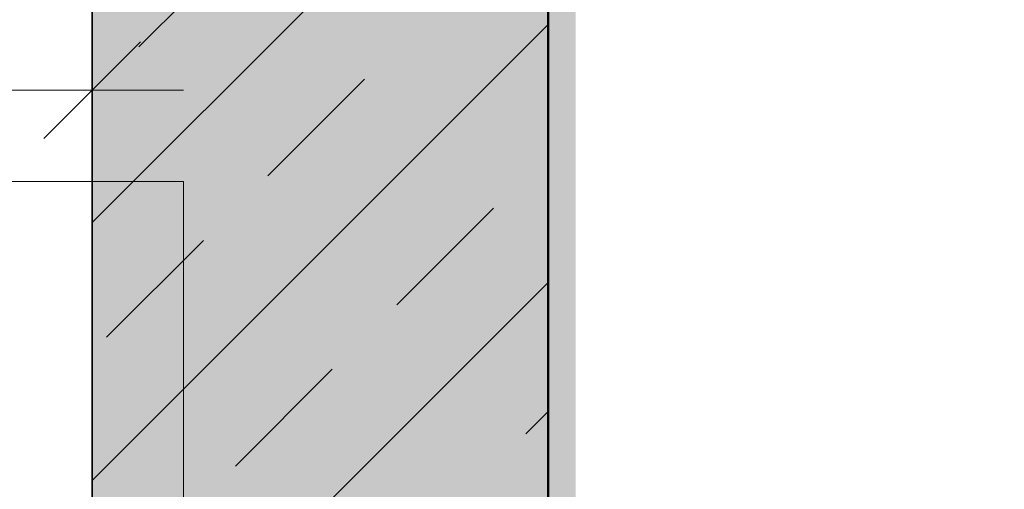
# Model space of a CAD drawing. Extents: x -620 to 300, y 62 to 1107.
# Tile 101 of 256: x -46.37 to -35.57, y 845.17 to 850.33. Entities that reach past the tile are written whole.
import ezdxf
from ezdxf.lldxf.tags import DXFTag

# ---------------------------------------------------------------- set-up
doc = ezdxf.new("R2010")
doc.units = 0
doc.layers.get('0').update_dxf_attribs({"lineweight": 35})
for name, color, linetype, lineweight, true_color in [('30 -34 Innenwände- 1 tragend', 7, 'Continuous', 13, 0xdd0806), ('30 -35 Decken- 1 Konstruktion-Träger- Stahlbeton -Ortbeton', 7, 'grob-A06G9FRA8I', 13, 0x33aa00), ('30 -35 Decken- 2.1 Treppen Innen 2D', 7, 'Continuous', 9, 0x599559), ('70 -75 Raumstempel- 1 Raumstempel', 1, 'Continuous', 50, 0xff0000), ('70 -76 Bemaßung- 2 Allgemein', 9, 'Continuous', 5, 0x808080), ('iwb_Schraffur_Wand in Bauart BABW', 7, 'Continuous', 13, 0xac59ff), ('iwb_Sichtbeton', 2, 'Continuous', 50, 0xffff00), ('iwb_Sichtbeton-Shading', 2, 'Continuous', 50, 0xffff00)]:
    doc.layers.add(name, color=color, linetype=linetype, lineweight=lineweight, true_color=true_color)
tags = doc.linetypes.add('grob-A06G9FRA8I', pattern=[14, 3, -8, 3]).pattern_tags.tags
tags[8:9] = [DXFTag(74, 4), DXFTag(75, 0), DXFTag(340, '0'), DXFTag(46, 0.0), DXFTag(50, 0.0), DXFTag(44, 0.0), DXFTag(45, 0.0)]
tags[6:7] = [DXFTag(74, 4), DXFTag(75, 0), DXFTag(340, '0'), DXFTag(46, 0.0), DXFTag(50, 0.0), DXFTag(44, 0.0), DXFTag(45, 0.0)]
tags[4:5] = [DXFTag(74, 4), DXFTag(75, 0), DXFTag(340, '0'), DXFTag(46, 0.0), DXFTag(50, 0.0), DXFTag(44, 0.0), DXFTag(45, 0.0)]

# ---------------------------------------------------------------- blocks, each defined once
blk = doc.blocks.new('Shading-A06G9FN58I', base_point=(42.225, 216.053))
at = {"layer": 'iwb_Sichtbeton-Shading', "color": 51, "true_color": 0xffff7f}
blk.add_solid([(-40.875, 988.053), (-40.275, 988.053), (-40.875, 829.253), (-40.275, 829.853)], dxfattribs=at)
blk = doc.blocks.new('Referenz-A06G9FRB8I')
at = {"layer": '30 -34 Innenwände- 1 tragend', "color": 0, "linetype": 'Continuous', "ltscale": 0.13}
for p, q in [((-45.575, 994.553), (-45.575, 829.553)), ((-40.575, 994.553), (-40.575, 829.553))]:
    blk.add_line(p, q, dxfattribs=at)
at = {"layer": '30 -34 Innenwände- 1 tragend', "color": 0, "lineweight": 35}
for p, q in [((-45.575, 994.553), (-45.575, 829.553)), ((-40.575, 994.553), (-40.575, 829.553))]:
    blk.add_line(p, q, dxfattribs=at)
at = {"layer": '30 -34 Innenwände- 1 tragend', "color": 0, "lineweight": 9}
for p, q in [((-45.575, 848.101), (-40.575, 853.101)), ((-45.575, 848.101), (-40.575, 853.101)), ((-45.064, 850.027), (-44.004, 851.087)), ((-45.064, 850.027), (-44.004, 851.087)), ((-45.575, 845.273), (-40.575, 850.273)), ((-45.575, 845.273), (-40.575, 850.273)), ((-43.65, 848.612), (-42.589, 849.673)), ((-43.65, 848.612), (-42.589, 849.673)), ((-42.236, 847.198), (-41.175, 848.259)), ((-42.236, 847.198), (-41.175, 848.259)), ((-45.418, 846.845), (-44.357, 847.905)), ((-45.418, 846.845), (-44.357, 847.905)), ((-45.575, 842.444), (-40.575, 847.444)), ((-45.575, 842.444), (-40.575, 847.444)), ((-44.004, 845.43), (-42.943, 846.491)), ((-44.004, 845.43), (-42.943, 846.491)), ((-40.822, 845.784), (-40.575, 846.03)), ((-40.822, 845.784), (-40.575, 846.03))]:
    blk.add_line(p, q, dxfattribs=at)
at = {"layer": '30 -35 Decken- 1 Konstruktion-Träger- Stahlbeton -Ortbeton', "color": 0, "linetype": 'grob-A06G9FRA8I', "ltscale": 0.13}
for p, q in [((-122.575, 848.553), (-44.575, 848.553)), ((-44.575, 848.553), (-44.575, 842.553))]:
    blk.add_line(p, q, dxfattribs=at)
at = {"layer": '30 -35 Decken- 2.1 Treppen Innen 2D', "color": 0, "linetype": 'grob-A06G9FRA8I', "ltscale": 0.13}
blk.add_line((-40.575, 877.353), (-40.575, 829.553), dxfattribs=at)
at = {"layer": '30 -35 Decken- 2.1 Treppen Innen 2D', "color": 0, "linetype": 'Continuous', "ltscale": 0.13}
blk.add_line((-40.575, 874.453), (-40.575, 829.553), dxfattribs=at)
at = {"layer": '70 -75 Raumstempel- 1 Raumstempel', "color": 0, "linetype": 'Continuous', "ltscale": 0.5}
blk.add_line((-40.575, 829.553), (-40.575, 988.053), dxfattribs=at)
at = {"layer": '70 -76 Bemaßung- 2 Allgemein', "color": 0, "linetype": 'Continuous', "ltscale": 0.13}
for p, q in [((-45.575, 847.053), (-45.575, 850.553)), ((-44.575, 849.553), (-46.636, 849.553))]:
    blk.add_line(p, q, dxfattribs=at)
at = {"layer": '70 -76 Bemaßung- 2 Allgemein', "color": 0, "linetype": 'Continuous', "lineweight": 20, "ltscale": 0.2}
blk.add_line((-45.045, 850.084), (-46.106, 849.023), dxfattribs=at)
blk = doc.blocks.new('Referenz-A06G9FRD8I')
at = {"layer": 'iwb_Schraffur_Wand in Bauart BABW', "linetype": 'Continuous', "ltscale": 0.13}
blk.add_hatch(color=256, dxfattribs=at).paths.add_polyline_path([(-45.573, 824.553), (-45.573, 988.053), (-44.075, 988.053), (-44.075, 999.153), (-42.075, 999.153), (-42.075, 988.085), (-40.573, 988.085), (-40.573, 829.553), (-35.573, 829.553), (-35.573, 824.553)])
at = {"layer": 'iwb_Sichtbeton', "linetype": 'Continuous', "ltscale": 0.5}
blk.add_solid([(-40.875, 988.053), (-40.275, 988.053), (-40.875, 829.253), (-40.275, 829.853)], dxfattribs=at)

msp = doc.modelspace()

# ---------------------------------------------------------------- block references
at = {"color": 8, "lineweight": 25, "ltscale": 0.25, "true_color": 0x808080}
for name in ['Referenz-A06G9FRB8I', 'Referenz-A06G9FRD8I']:
    msp.add_blockref(name, (0, 0), dxfattribs=at)
msp.add_blockref('Shading-A06G9FN58I', (42.225, 216.053))

doc.saveas('drawing.dxf')
